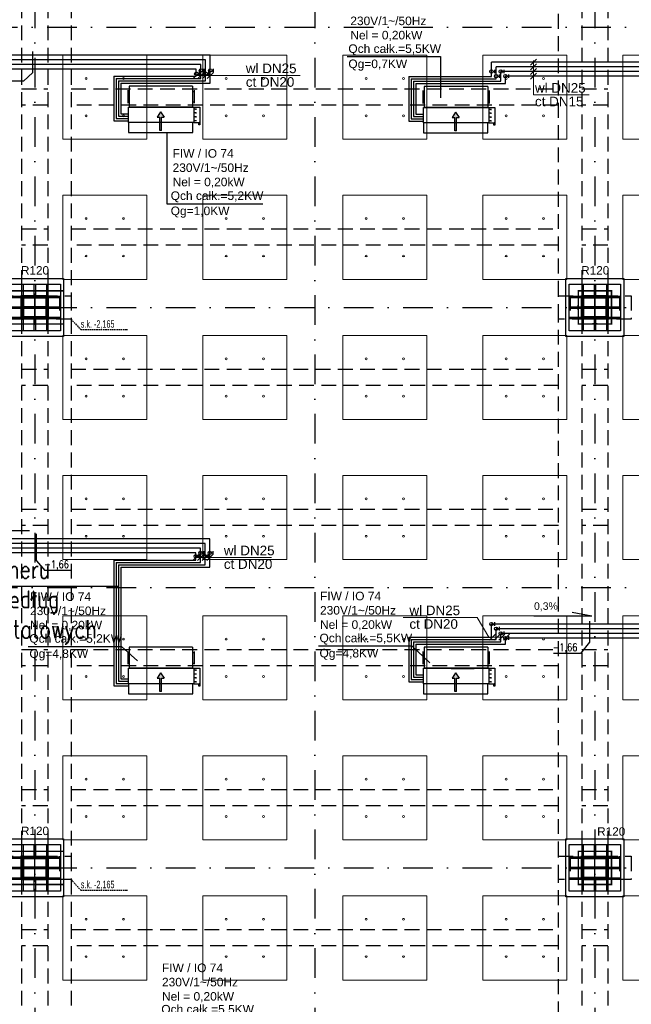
# Model space of a CAD drawing. Header units: centimetres. Extents: x -10702 to 24628, y -4437 to 19798.
# Tile 27 of 92: x 7428 to 8738, y 5908 to 8016. Entities that reach past the tile are written whole.
import ezdxf

# ---------------------------------------------------------------- set-up
doc = ezdxf.new("R2010")
doc.units = ezdxf.units.CM
for name, pattern in [('Balustrady$0$DASHED', [0.75, 0.5, -0.25]), ('Kondygnacja  -0_5$0$HIDDEN', [9.525, 6.35, -3.175]), ('Kondygnacja  -0_5$0$HIDDEN2', [4.7625, 3.175, -1.5875]), ('Osie rzutów$0$DASHDOT2', [12.7, 6.35, -3.175, 0, -3.175])]:
    doc.linetypes.add(name, pattern=pattern)
doc.layers.get('0').update_dxf_attribs({"color": 8})
for name, color, linetype in [('bgde_dodatki powykonawcze', 7, 'Continuous'), ('KJP_KK_OPISY MOCY klimakonwektorów', 7, 'Continuous'), ('Kondygnacja  -0_5$0$ARCH_GK', 8, 'Continuous'), ('Kondygnacja  -0_5$0$ARCH_INFO_ODPORNOŚĆ OGNIOWA', 8, 'Continuous'), ('Kondygnacja  -0_5$0$ARCH_KONSTR_POWYŻEJ RZUTU', 8, 'Kondygnacja  -0_5$0$HIDDEN'), ('Kondygnacja  -0_5$0$ARCH_KONSTR_POWYŻEJ RZUTU_IST', 8, 'Kondygnacja  -0_5$0$HIDDEN2'), ('Kondygnacja  -0_5$0$ARCH_KONSTRUKCJA_NIEWIDOCZNA', 8, 'Continuous'), ('Kondygnacja  -0_5$0$ARCH_OKŁADZINA', 8, 'Continuous'), ('Kondygnacja  -0_5$0$ARCH_SŁUPY', 8, 'Continuous'), ('Osie rzutów$0$ARCH_INFO_OSIE_IST', 8, 'Osie rzutów$0$DASHDOT2'), ('Osie rzutów$0$ARCH_INFO_OSIE_OPISY_IST', 8, 'Continuous')]:
    doc.layers.add(name, color=color, linetype=linetype)
for name, color, linetype, lineweight in [('bgde_opis ct 1', 7, 'Continuous', 20), ('bgde_rzędne wl ct', 7, 'Continuous', 25), ('bgde_urządzenia', 3, 'Continuous', 30), ('KJP_CT_kk_powrót', 30, '04_CT_KOMF_POW', 25), ('KJP_CT_kk_zasil', 30, '04_CT_KOMF_ZAS', 25), ('KJP_WL_kk zasil', 150, '04_WL_KOMF_ZAS', 25), ('KJP_WL_kk_powr', 150, '04_WL_KOMF_POW', 25), ('SU Lampy kwadratowe  -05$0$ARCH_SUFITY_PODWIESZANE', 8, 'Continuous', 9)]:
    doc.layers.add(name, color=color, linetype=linetype, lineweight=lineweight)
doc.styles.add('Arial', font='arial.ttf')
doc.styles.add('Kondygnacja  -0_5$0$Arial', font='arial.ttf')
doc.styles.add('Kondygnacja  -0_5$0$BIKTS', font='bikromsw.shx', dxfattribs={"width": 0.8})
doc.styles.add('ROMANS-50-CM', font='romans.shx', dxfattribs={"width": 0.8, "height": 10})
doc.styles.add('st rom', font='Romans.shx', dxfattribs={"width": 0.8})
doc.linetypes.add('04_CT_KOMF_POW', pattern='A,100,-15,["CTKp",Standard,S=10,R=0,X=-10,Y=-5],-35', length=150)
doc.linetypes.add('04_CT_KOMF_ZAS', pattern='A,100,-15,["CTKz",Standard,S=10,R=0,X=-10,Y=-5],-35', length=150)
doc.linetypes.add('04_WL_KOMF_POW', pattern='A,100,-15,["WLKp",Standard,S=10,R=0,X=-10,Y=-5],-35', length=150)
doc.linetypes.add('04_WL_KOMF_ZAS', pattern='A,100,-15,["WLKz",Standard,S=10,R=0,X=-10,Y=-5],-35', length=150)
pattern_1 = [(45, (-1133.3117, -3177.9858), (-0.6735192, 0.6735192), [])]

# ---------------------------------------------------------------- blocks, each defined once
blk = doc.blocks.new('Osie rzutów')
at = {"layer": 'Osie rzutów$0$ARCH_INFO_OSIE_IST', "ltscale": 10}
for p, q in [((7460, 12510), (7460, 4623.26)), ((8060, 12510), (8060, 4623.26)), ((8660, 12510), (8660, 4623.26)), ((4436.24, 8000), (15156.54, 8000)), ((7460, 7370), (7460, 7430)), ((8660, 7370), (8660, 7430)), ((4436.04, 7400), (15156.54, 7400)), ((7490, 7400), (7430, 7400)), ((8690, 7400), (8630, 7400)), ((4436.04, 6800), (15156.54, 6800)), ((7460, 6170), (7460, 6230)), ((8660, 6170), (8660, 6230)), ((4436.04, 6200), (15156.54, 6200)), ((7490, 6200), (7430, 6200)), ((8690, 6200), (8630, 6200))]:
    blk.add_line(p, q, dxfattribs=at)
blk = doc.blocks.new('SU Lampy kwadratowe  -05$0$moduł sufitu')
at = {"layer": 'SU Lampy kwadratowe  -05$0$ARCH_SUFITY_PODWIESZANE'}
for points in [[(60, -60), (240, -60), (240, -240), (60, -240)], [(360, -60), (540, -60), (540, -240), (360, -240)], [(60, -360), (240, -360), (240, -540), (60, -540)], [(360, -360), (540, -360), (540, -540), (360, -540)]]:
    blk.add_lwpolyline(points, close=True, dxfattribs=at)
for centre in [(110, -110), (190, -110), (410, -110), (490, -110), (110, -190), (190, -190), (410, -190), (490, -190), (110, -410), (190, -410), (410, -410), (490, -410), (110, -490), (190, -490), (410, -490), (490, -490)]:
    blk.add_circle(centre, 2, dxfattribs=at)
blk = doc.blocks.new('SU Lampy kwadratowe  -05')
at = {"layer": 'SU Lampy kwadratowe  -05$0$ARCH_SUFITY_PODWIESZANE'}
for points in [[(7520, 6140), (7700, 6140), (7700, 5960), (7520, 5960)], [(7820, 6140), (8000, 6140), (8000, 5960), (7820, 5960)], [(8120, 6140), (8300, 6140), (8300, 5960), (8120, 5960)], [(8420, 6140), (8600, 6140), (8600, 5960), (8420, 5960)], [(8720, 6140), (8900, 6140), (8900, 5960), (8720, 5960)]]:
    blk.add_lwpolyline(points, close=True, dxfattribs=at)
for centre in [(7570, 6090), (7650, 6090), (7870, 6090), (7950, 6090), (8170, 6090), (8250, 6090), (8470, 6090), (8550, 6090), (7570, 6010), (7650, 6010), (7870, 6010), (7950, 6010), (8170, 6010), (8250, 6010), (8470, 6010), (8550, 6010)]:
    blk.add_circle(centre, 2, dxfattribs=at)
for p in [(7460, 8000), (8060, 8000), (8660, 8000), (7460, 7400), (8060, 7400), (8660, 7400), (7460, 6800), (8060, 6800), (8660, 6800)]:
    blk.add_blockref('SU Lampy kwadratowe  -05$0$moduł sufitu', p, dxfattribs=at)
blk = doc.blocks.new('Kondygnacja  -0_5$0$słup_prostokąt')
at = {"layer": 'Kondygnacja  -0_5$0$ARCH_SŁUPY', "lineweight": 40}
h = blk.add_hatch(dxfattribs=at)
h.set_pattern_fill('ANSI31', color=256, scale=0.3, style=0)
h.set_pattern_definition(pattern_1)
h.paths.add_polyline_path([(36, 34), (39, 34), (39, 84), (36, 84)])
h = blk.add_hatch(dxfattribs=at)
h.set_pattern_fill('ANSI31', color=256, scale=0.3, style=0)
h.set_pattern_definition(pattern_1)
h.paths.add_polyline_path([(89, 80), (89, 83), (39, 83), (39, 80)])
h = blk.add_hatch(dxfattribs=at)
h.set_pattern_fill('ANSI31', color=256, scale=0.3, style=0)
h.set_pattern_definition(pattern_1)
h.paths.add_polyline_path([(89, 34), (92, 34), (92, 84), (89, 84)])
h = blk.add_hatch(dxfattribs=at)
h.set_pattern_fill('ANSI31', color=256, scale=0.3, style=0)
h.set_pattern_definition(pattern_1)
h.paths.add_polyline_path([(89, 57.5), (89, 60.5), (39, 60.5), (39, 57.5)])
h = blk.add_hatch(dxfattribs=at)
h.set_pattern_fill('ANSI31', color=256, scale=0.3, style=0)
h.set_pattern_definition(pattern_1)
h.paths.add_polyline_path([(89, 35), (89, 38), (39, 38), (39, 35)])
at = {"layer": 'Kondygnacja  -0_5$0$ARCH_KONSTRUKCJA_NIEWIDOCZNA'}
blk.add_lwpolyline([(119, 109), (119, 9), (9, 9), (9, 109)], close=True, dxfattribs=at)
for points in [[(36, 109), (36, 84)], [(39, 109), (39, 84)], [(62.5, 109), (62.5, 83)], [(65.5, 109), (65.5, 83)], [(89, 109), (89, 84)], [(92, 109), (92, 84)], [(9, 83), (36, 83)], [(9, 80), (36, 80)], [(92, 83), (119, 83)], [(92, 80), (119, 80)], [(9, 60.5), (36, 60.5)], [(9, 57.5), (36, 57.5)], [(92, 60.5), (119, 60.5)], [(92, 57.5), (119, 57.5)], [(9, 38), (36, 38)], [(9, 35), (36, 35)], [(36, 34), (36, 9)], [(39, 34), (39, 9)], [(62.5, 35), (62.5, 9)], [(65.5, 35), (65.5, 9)], [(89, 34), (89, 9)], [(92, 38), (119, 38)], [(92, 35), (119, 35)], [(92, 34), (92, 9)]]:
    blk.add_lwpolyline(points, dxfattribs=at)
at = {"layer": 'Kondygnacja  -0_5$0$ARCH_OKŁADZINA'}
blk.add_lwpolyline([(2, 121), (126, 121), (126, -3), (2, -3)], close=True, dxfattribs=at)
at = {"layer": 'Kondygnacja  -0_5$0$ARCH_SŁUPY', "lineweight": 40}
for p, q in [((39, 60.5), (89, 60.5)), ((89, 57.5), (39, 57.5))]:
    blk.add_line(p, q, dxfattribs=at)
at = {"layer": 'Kondygnacja  -0_5$0$ARCH_SŁUPY', "lineweight": 30, "const_width": 3}
blk.add_lwpolyline([(2, 94.5), (126, 94.5), (126, 23.5), (2, 23.5)], close=True, dxfattribs=at)
at = {"layer": 'Kondygnacja  -0_5$0$ARCH_SŁUPY', "lineweight": 40}
for points in [[(36, 84), (39, 84), (39, 34), (36, 34)], [(89, 84), (92, 84), (92, 34), (89, 34)]]:
    blk.add_lwpolyline(points, close=True, dxfattribs=at)
for points in [[(89, 83), (39, 83)], [(39, 80), (89, 80)], [(89, 38), (39, 38)], [(39, 35), (89, 35)]]:
    blk.add_lwpolyline(points, dxfattribs=at)
blk = doc.blocks.new('Kondygnacja  -0_5$0$słup_kwadrat')
at = {"layer": 'Kondygnacja  -0_5$0$ARCH_SŁUPY', "lineweight": 40}
h = blk.add_hatch(dxfattribs=at)
h.set_pattern_fill('ANSI31', color=256, scale=0.3, style=0)
h.set_pattern_definition(pattern_1)
h.paths.add_polyline_path([(36, 34), (39, 34), (39, 84), (36, 84)])
h = blk.add_hatch(dxfattribs=at)
h.set_pattern_fill('ANSI31', color=256, scale=0.3, style=0)
h.set_pattern_definition(pattern_1)
h.paths.add_polyline_path([(89, 80), (89, 83), (39, 83), (39, 80)])
h = blk.add_hatch(dxfattribs=at)
h.set_pattern_fill('ANSI31', color=256, scale=0.3, style=0)
h.set_pattern_definition(pattern_1)
h.paths.add_polyline_path([(89, 34), (92, 34), (92, 84), (89, 84)])
h = blk.add_hatch(dxfattribs=at)
h.set_pattern_fill('ANSI31', color=256, scale=0.3, style=0)
h.set_pattern_definition(pattern_1)
h.paths.add_polyline_path([(89, 57.5), (89, 60.5), (39, 60.5), (39, 57.5)])
h = blk.add_hatch(dxfattribs=at)
h.set_pattern_fill('ANSI31', color=256, scale=0.3, style=0)
h.set_pattern_definition(pattern_1)
h.paths.add_polyline_path([(89, 35), (89, 38), (39, 38), (39, 35)])
at = {"layer": 'Kondygnacja  -0_5$0$ARCH_KONSTRUKCJA_NIEWIDOCZNA'}
blk.add_lwpolyline([(119, 109), (119, 9), (9, 9), (9, 109)], close=True, dxfattribs=at)
for points in [[(36, 109), (36, 84)], [(39, 109), (39, 84)], [(62.5, 109), (62.5, 83)], [(65.5, 109), (65.5, 83)], [(89, 109), (89, 84)], [(92, 109), (92, 84)], [(9, 83), (36, 83)], [(9, 80), (36, 80)], [(92, 83), (119, 83)], [(92, 80), (119, 80)], [(9, 60.5), (36, 60.5)], [(9, 57.5), (36, 57.5)], [(92, 60.5), (119, 60.5)], [(92, 57.5), (119, 57.5)], [(9, 38), (36, 38)], [(9, 35), (36, 35)], [(36, 34), (36, 9)], [(39, 34), (39, 9)], [(62.5, 35), (62.5, 9)], [(65.5, 35), (65.5, 9)], [(89, 34), (89, 9)], [(92, 38), (119, 38)], [(92, 35), (119, 35)], [(92, 34), (92, 9)]]:
    blk.add_lwpolyline(points, dxfattribs=at)
at = {"layer": 'Kondygnacja  -0_5$0$ARCH_OKŁADZINA'}
blk.add_lwpolyline([(2, 121), (126, 121), (126, -3), (2, -3)], close=True, dxfattribs=at)
at = {"layer": 'Kondygnacja  -0_5$0$ARCH_SŁUPY', "lineweight": 40}
for p, q in [((39, 60.5), (89, 60.5)), ((89, 57.5), (39, 57.5))]:
    blk.add_line(p, q, dxfattribs=at)
at = {"layer": 'Kondygnacja  -0_5$0$ARCH_SŁUPY', "lineweight": 50, "const_width": 3}
blk.add_lwpolyline([(28.5, 94.5), (99.5, 94.5), (99.5, 23.5), (28.5, 23.5)], close=True, dxfattribs=at)
at = {"layer": 'Kondygnacja  -0_5$0$ARCH_SŁUPY', "lineweight": 40}
for points in [[(36, 84), (39, 84), (39, 34), (36, 34)], [(89, 84), (92, 84), (92, 34), (89, 34)]]:
    blk.add_lwpolyline(points, close=True, dxfattribs=at)
for points in [[(89, 83), (39, 83)], [(39, 80), (89, 80)], [(89, 38), (39, 38)], [(39, 35), (89, 35)]]:
    blk.add_lwpolyline(points, dxfattribs=at)
blk = doc.blocks.new('Kondygnacja  -0_5$0$konstrukcja istniejąca -0.5')
at = {"layer": 'Kondygnacja  -0_5$0$ARCH_KONSTR_POWYŻEJ RZUTU_IST', "ltscale": 10}
for p, q in [((7432, 8575), (7432, 7425)), ((8632, 8575), (8632, 7425)), ((7432, 7375), (7432, 6225)), ((8632, 7375), (8632, 6225)), ((7432, 6175), (7432, 5025)), ((8632, 6175), (8632, 5025))]:
    blk.add_line(p, q, dxfattribs=at)
for points in [[(7488, 8575), (7488, 7425)], [(7538, 8575), (7538, 7425)], [(8582, 7425), (8582, 8575)], [(8688, 8575), (8688, 7425)], [(7538, 7375), (7382, 7375), (7382, 7425), (7538, 7425), (7538, 7375)], [(8738, 7375), (8582, 7375), (8582, 7425), (8738, 7425), (8738, 7375)], [(7488, 7375), (7488, 6225)], [(7538, 7375), (7538, 6225)], [(8582, 6225), (8582, 7375)], [(8688, 7375), (8688, 6225)], [(7432, 7267.9), (7488, 7267.9)], [(7538, 7267.9), (8582, 7267.9)], [(8632, 7267.9), (8688, 7267.9)], [(7488, 7232.9), (7432, 7232.9)], [(8582, 7232.9), (7538, 7232.9)], [(8688, 7232.9), (8632, 7232.9)], [(7432, 6967.9), (7488, 6967.9)], [(7538, 6967.9), (8582, 6967.9)], [(8632, 6967.9), (8688, 6967.9)], [(7488, 6932.9), (7432, 6932.9)], [(8582, 6932.9), (7538, 6932.9)], [(8688, 6932.9), (8632, 6932.9)], [(7432, 6667.9), (7488, 6667.9)], [(7538, 6667.9), (8582, 6667.9)], [(8632, 6667.9), (8688, 6667.9)], [(7488, 6632.9), (7432, 6632.9)], [(8582, 6632.9), (7538, 6632.9)], [(8688, 6632.9), (8632, 6632.9)], [(7432, 6367.9), (7488, 6367.9)], [(7538, 6367.9), (8582, 6367.9)], [(8632, 6367.9), (8688, 6367.9)], [(7488, 6332.9), (7432, 6332.9)], [(8582, 6332.9), (7538, 6332.9)], [(8688, 6332.9), (8632, 6332.9)], [(7538, 6175), (7382, 6175), (7382, 6225), (7538, 6225), (7538, 6175)], [(8738, 6175), (8582, 6175), (8582, 6225), (8738, 6225), (8738, 6175)], [(7488, 6175), (7488, 5025)], [(7538, 6175), (7538, 5025)], [(8582, 5025), (8582, 6175)], [(8688, 6175), (8688, 5025)], [(7432, 6067.9), (7488, 6067.9)], [(7538, 6067.9), (8582, 6067.9)], [(8632, 6067.9), (8688, 6067.9)], [(7488, 6032.9), (7432, 6032.9)], [(8582, 6032.9), (7538, 6032.9)], [(8688, 6032.9), (8632, 6032.9)]]:
    blk.add_lwpolyline(points, dxfattribs=at)
at = {"layer": 'Kondygnacja  -0_5$0$ARCH_KONSTR_POWYŻEJ RZUTU_IST', "ltscale": 10, "elevation": 0}
for points in [[(7432, 7867.9), (7488, 7867.9)], [(7538, 7867.9), (8582, 7867.9)], [(8632, 7867.9), (8688, 7867.9)], [(7488, 7832.9), (7432, 7832.9)], [(8582, 7832.9), (7538, 7832.9)], [(8688, 7832.9), (8632, 7832.9)], [(7432, 7567.9), (7488, 7567.9)], [(7538, 7567.9), (8582, 7567.9)], [(8632, 7567.9), (8688, 7567.9)], [(7488, 7532.9), (7432, 7532.9)], [(8582, 7532.9), (7538, 7532.9)], [(8688, 7532.9), (8632, 7532.9)], [(7513, 7425), (7513, 7375)], [(8607, 7425), (8607, 7375)], [(8713, 7425), (8713, 7375)], [(7513, 6225), (7513, 6175)], [(8607, 6225), (8607, 6175)], [(8713, 6225), (8713, 6175)]]:
    blk.add_lwpolyline(points, dxfattribs=at)
at = {"layer": 'Kondygnacja  -0_5$0$ARCH_KONSTR_POWYŻEJ RZUTU_IST'}
for points in [[(7538, 7375), (7558.7, 7352.5), (7659.8, 7352.5)], [(7538, 6175), (7558.7, 6152.5), (7659.8, 6152.5)]]:
    blk.add_lwpolyline(points, dxfattribs=at)
at = {"layer": 'Kondygnacja  -0_5$0$ARCH_KONSTR_POWYŻEJ RZUTU_IST', "style": 'Kondygnacja  -0_5$0$BIKTS', "width": 0.7}
for p in [(7558.7, 7356.5), (7558.7, 6156.5)]:
    blk.add_text('s.k. -2,165', height=16, dxfattribs=at).set_placement(p)

msp = doc.modelspace()

# ---------------------------------------------------------------- hatches: boundary and pattern name
at = {"layer": 'bgde_urządzenia'}
h = msp.add_hatch(color=256, dxfattribs=at)
h.paths.add_polyline_path([(7731.288, 7795.581), (7728.288, 7795.581), (7728.288, 7807.246), (7722.098, 7807.246), (7729.788, 7818.674), (7737.478, 7807.246), (7731.288, 7807.246)])
h.paths.add_polyline_path([(7731.288, 7778.913), (7728.288, 7778.913), (7728.288, 7795.581), (7731.288, 7795.581)])
h = msp.add_hatch(color=256, dxfattribs=at)
h.paths.add_polyline_path([(8363.219, 7794.916), (8360.219, 7794.916), (8360.219, 7806.582), (8354.029, 7806.582), (8361.719, 7818.009), (8369.409, 7806.582), (8363.219, 7806.582)])
h.paths.add_polyline_path([(8363.219, 7778.248), (8360.219, 7778.248), (8360.219, 7794.916), (8363.219, 7794.916)])
h = msp.add_hatch(color=256, dxfattribs=at)
h.paths.add_polyline_path([(7731.288, 6594.398), (7728.288, 6594.398), (7728.288, 6606.064), (7722.098, 6606.064), (7729.788, 6617.491), (7737.478, 6606.064), (7731.288, 6606.064)])
h.paths.add_polyline_path([(7731.288, 6577.73), (7728.288, 6577.73), (7728.288, 6594.398), (7731.288, 6594.398)])
h = msp.add_hatch(color=256, dxfattribs=at)
h.paths.add_polyline_path([(8363.219, 6594.398), (8360.219, 6594.398), (8360.219, 6606.064), (8354.029, 6606.064), (8361.719, 6617.491), (8369.409, 6606.064), (8363.219, 6606.064)])
h.paths.add_polyline_path([(8363.219, 6577.73), (8360.219, 6577.73), (8360.219, 6594.398), (8363.219, 6594.398)])

# ---------------------------------------------------------------- linework, layer by layer
msp.add_lwpolyline([(7006.979, 6690.932), (7069.176, 6802.897), (7639.788, 6802.897)])
at = {"layer": 'bgde_dodatki powykonawcze'}
for p, q in [((7819.826, 7907.322), (7823.257, 7907.322)), ((7823.257, 7903.663), (7823.257, 7910.981)), ((7839.826, 7907.345), (7843.257, 7907.345)), ((7843.257, 7903.686), (7843.257, 7911.004)), ((8441.992, 7904.977), (8445.424, 7904.977)), ((8445.424, 7901.318), (8445.424, 7908.636)), ((8461.992, 7905), (8465.424, 7905)), ((8465.424, 7901.341), (8465.424, 7908.659)), ((7809.833, 7900.332), (7813.265, 7900.332)), ((7813.265, 7896.673), (7813.265, 7903.991)), ((7829.833, 7900.354), (7833.265, 7900.354)), ((7833.265, 7896.695), (7833.265, 7904.013)), ((8451.992, 7894.977), (8455.424, 7894.977)), ((8455.424, 7891.318), (8455.424, 7898.636)), ((8471.992, 7895), (8475.424, 7895)), ((8475.424, 7891.341), (8475.424, 7898.659)), ((7818.536, 6874.263), (7821.968, 6874.263)), ((7821.968, 6870.604), (7821.968, 6877.922)), ((7838.536, 6874.286), (7841.968, 6874.286)), ((7841.968, 6870.627), (7841.968, 6877.945)), ((7808.544, 6867.273), (7811.976, 6867.273)), ((7811.976, 6863.614), (7811.976, 6870.932)), ((7828.544, 6867.296), (7831.976, 6867.296)), ((7831.976, 6863.637), (7831.976, 6870.955)), ((8445.432, 6718.477), (8445.432, 6725.795)), ((8442, 6722.136), (8445.432, 6722.136)), ((8451.992, 6712.136), (8455.424, 6712.136)), ((8455.424, 6708.477), (8455.424, 6715.795)), ((8465.424, 6698.477), (8465.424, 6705.795)), ((8461.992, 6702.136), (8465.424, 6702.136)), ((8471.992, 6692.136), (8475.424, 6692.136)), ((8475.424, 6688.477), (8475.424, 6695.795))]:
    msp.add_line(p, q, dxfattribs=at)
for centre in [(7816.226, 7907.322), (7836.226, 7907.345), (8438.392, 7904.977), (8458.392, 7905), (7806.233, 7900.332), (7826.233, 7900.354), (8448.392, 7894.977), (8468.392, 7895), (7814.936, 6874.263), (7834.936, 6874.286), (7804.944, 6867.273), (7824.944, 6867.296), (8438.4, 6722.136), (8448.392, 6712.136), (8458.392, 6702.136), (8468.392, 6692.136)]:
    msp.add_circle(centre, 3.6, dxfattribs=at)
at = {"layer": 'bgde_opis ct 1'}
for p, q in [((8534.615, 7931.444), (8521.727, 7918.556)), ((8528.171, 7928.202), (8528.171, 7854.858)), ((8534.615, 7921.444), (8521.727, 7908.556)), ((8534.615, 7911.444), (8521.727, 7898.556)), ((7812.669, 7903.067), (7799.782, 7890.179)), ((7806.226, 7896.623), (8028.504, 7896.623)), ((7822.669, 7903.067), (7809.782, 7890.179)), ((7832.669, 7903.067), (7819.782, 7890.179)), ((7842.669, 7903.067), (7829.782, 7890.179)), ((8534.615, 7901.444), (8521.727, 7888.556)), ((8528.171, 7854.858), (8647.808, 7854.858)), ((7811.403, 6870.912), (7798.515, 6858.024)), ((7804.936, 6864.446), (7967.044, 6864.446)), ((7821.403, 6870.912), (7808.515, 6858.024)), ((7831.403, 6870.912), (7818.515, 6858.024)), ((7841.38, 6870.912), (7828.492, 6858.024)), ((8249.551, 6736.203), (8407.696, 6736.203)), ((8432.438, 6694.127), (8407.696, 6736.203)), ((8470.383, 6694.127), (8432.438, 6694.127)), ((8446.85, 6700.571), (8433.962, 6687.683)), ((8456.85, 6700.571), (8443.962, 6687.683)), ((8466.85, 6700.571), (8453.962, 6687.683)), ((8476.827, 6700.571), (8463.939, 6687.683))]:
    msp.add_line(p, q, dxfattribs=at)
at = {"layer": 'bgde_rzędne wl ct'}
for p, q in [((7456.307, 7902.629), (7456.307, 7947.866)), ((7435.78, 7884.501), (7377.911, 7884.501)), ((7435.78, 7884.501), (7456.307, 7902.629)), ((7325.118, 6922.41), (7449.108, 6922.41)), ((7463.758, 6857.626), (7463.758, 6915.402)), ((7463.98, 6857.626), (7481.771, 6836.688)), ((7539.641, 6836.688), (7481.771, 6836.688)), ((8653.318, 6738.75), (8611.331, 6746.655)), ((8653.318, 6738.75), (8529.328, 6738.75)), ((8648.667, 6728.111), (8648.667, 6683.588)), ((8648.667, 6683.588), (8628.953, 6659.028)), ((8628.953, 6659.028), (8571.084, 6659.028))]:
    msp.add_line(p, q, dxfattribs=at)
at = {"layer": 'bgde_urządzenia'}
for p, q in [((7659.388, 7864.831), (7659.388, 7837.331)), ((7662.388, 7873.581), (7662.388, 7828.581)), ((7798.388, 7873.581), (7662.388, 7873.581)), ((7798.388, 7873.581), (7798.388, 7828.581)), ((7801.388, 7864.831), (7801.388, 7837.331)), ((8291.319, 7864.166), (8291.319, 7836.666)), ((8294.319, 7872.916), (8294.319, 7827.916)), ((8430.319, 7872.916), (8294.319, 7872.916)), ((8430.319, 7872.916), (8430.319, 7827.916)), ((8433.319, 7864.166), (8433.319, 7836.666)), ((7662.388, 7862.331), (7659.388, 7862.331)), ((7798.388, 7862.331), (7801.388, 7862.331)), ((8294.319, 7861.666), (8291.319, 7861.666)), ((8430.319, 7861.666), (8433.319, 7861.666)), ((7662.388, 7839.831), (7659.388, 7839.831)), ((7660.888, 7795.581), (7660.888, 7828.581)), ((7660.888, 7828.581), (7800.888, 7828.581)), ((7798.388, 7828.581), (7662.388, 7828.581)), ((7798.388, 7839.831), (7801.388, 7839.831)), ((7800.888, 7828.581), (7800.888, 7795.581)), ((7800.888, 7828.581), (7813.888, 7828.581)), ((7806.088, 7824.456), (7800.888, 7824.456)), ((7806.088, 7823.206), (7806.088, 7825.706)), ((7813.888, 7828.581), (7813.888, 7795.581)), ((8294.319, 7839.166), (8291.319, 7839.166)), ((8292.819, 7794.916), (8292.819, 7827.916)), ((8292.819, 7827.916), (8432.819, 7827.916)), ((8430.319, 7827.916), (8294.319, 7827.916)), ((8430.319, 7839.166), (8433.319, 7839.166)), ((8432.819, 7827.916), (8432.819, 7794.916)), ((8432.819, 7827.916), (8445.819, 7827.916)), ((8438.019, 7823.791), (8432.819, 7823.791)), ((8438.019, 7822.541), (8438.019, 7825.041)), ((8445.819, 7827.916), (8445.819, 7794.916)), ((7729.788, 7818.674), (7722.098, 7807.246)), ((7722.098, 7807.246), (7728.288, 7807.246)), ((7728.288, 7778.913), (7728.288, 7807.246)), ((7729.788, 7818.674), (7737.478, 7807.246)), ((7731.288, 7778.913), (7731.288, 7807.246)), ((7731.288, 7807.246), (7737.478, 7807.246)), ((7806.088, 7816.206), (7800.888, 7816.206)), ((7806.088, 7807.956), (7800.888, 7807.956)), ((7806.088, 7799.706), (7800.888, 7799.706)), ((7806.088, 7814.956), (7806.088, 7817.456)), ((7806.088, 7806.706), (7806.088, 7809.206)), ((7806.088, 7798.456), (7806.088, 7800.956)), ((8361.719, 7818.009), (8354.029, 7806.582)), ((8354.029, 7806.582), (8360.219, 7806.582)), ((8360.219, 7778.248), (8360.219, 7806.582)), ((8361.719, 7818.009), (8369.409, 7806.582)), ((8363.219, 7778.248), (8363.219, 7806.582)), ((8363.219, 7806.582), (8369.409, 7806.582)), ((8438.019, 7815.541), (8432.819, 7815.541)), ((8438.019, 7807.291), (8432.819, 7807.291)), ((8438.019, 7814.291), (8438.019, 7816.791)), ((8438.019, 7806.041), (8438.019, 7808.541)), ((8438.019, 7797.791), (8438.019, 7800.291)), ((7798.688, 7795.581), (7660.888, 7795.581)), ((7660.888, 7795.581), (7660.888, 7774.081)), ((7731.288, 7778.913), (7728.288, 7778.913)), ((7798.688, 7774.081), (7798.688, 7795.581)), ((7800.888, 7795.581), (7798.688, 7795.581)), ((7800.888, 7795.581), (7813.888, 7795.581)), ((7811.388, 7790.581), (7811.388, 7795.581)), ((7813.388, 7790.581), (7811.388, 7790.581)), ((7813.888, 7795.581), (7812.388, 7795.581)), ((7813.388, 7795.581), (7813.388, 7790.581)), ((8430.619, 7794.916), (8292.819, 7794.916)), ((8292.819, 7794.916), (8292.819, 7773.416)), ((8363.219, 7778.248), (8360.219, 7778.248)), ((8430.619, 7773.416), (8430.619, 7794.916)), ((8432.819, 7794.916), (8430.619, 7794.916)), ((8438.019, 7799.041), (8432.819, 7799.041)), ((8432.819, 7794.916), (8445.819, 7794.916)), ((8443.319, 7789.916), (8443.319, 7794.916)), ((8445.319, 7789.916), (8443.319, 7789.916)), ((8445.819, 7794.916), (8444.319, 7794.916)), ((8445.319, 7794.916), (8445.319, 7789.916)), ((7660.888, 7774.081), (7798.688, 7774.081)), ((8292.819, 7773.416), (8430.619, 7773.416)), ((7659.388, 6663.648), (7659.388, 6636.148)), ((7662.388, 6661.148), (7659.388, 6661.148)), ((7662.388, 6672.398), (7662.388, 6627.398)), ((7798.388, 6672.398), (7662.388, 6672.398)), ((7798.388, 6672.398), (7798.388, 6627.398)), ((7798.388, 6661.148), (7801.388, 6661.148)), ((7801.388, 6663.648), (7801.388, 6636.148)), ((8291.319, 6663.648), (8291.319, 6636.148)), ((8294.319, 6661.148), (8291.319, 6661.148)), ((8294.319, 6672.398), (8294.319, 6627.398)), ((8430.319, 6672.398), (8294.319, 6672.398)), ((8430.319, 6672.398), (8430.319, 6627.398)), ((8430.319, 6661.148), (8433.319, 6661.148)), ((8433.319, 6663.648), (8433.319, 6636.148)), ((7662.388, 6638.648), (7659.388, 6638.648)), ((7660.888, 6594.398), (7660.888, 6627.398)), ((7660.888, 6627.398), (7800.888, 6627.398)), ((7798.388, 6627.398), (7662.388, 6627.398)), ((7798.388, 6638.648), (7801.388, 6638.648)), ((7800.888, 6627.398), (7800.888, 6594.398)), ((7800.888, 6627.398), (7813.888, 6627.398)), ((7806.088, 6623.273), (7800.888, 6623.273)), ((7806.088, 6622.023), (7806.088, 6624.523)), ((7813.888, 6627.398), (7813.888, 6594.398)), ((8294.319, 6638.648), (8291.319, 6638.648)), ((8292.819, 6594.398), (8292.819, 6627.398)), ((8292.819, 6627.398), (8432.819, 6627.398)), ((8430.319, 6627.398), (8294.319, 6627.398)), ((8430.319, 6638.648), (8433.319, 6638.648)), ((8432.819, 6627.398), (8432.819, 6594.398)), ((8432.819, 6627.398), (8445.819, 6627.398)), ((8438.019, 6623.273), (8432.819, 6623.273)), ((8438.019, 6622.023), (8438.019, 6624.523)), ((8445.819, 6627.398), (8445.819, 6594.398)), ((7729.788, 6617.491), (7722.098, 6606.064)), ((7722.098, 6606.064), (7728.288, 6606.064)), ((7728.288, 6577.73), (7728.288, 6606.064)), ((7729.788, 6617.491), (7737.478, 6606.064)), ((7731.288, 6577.73), (7731.288, 6606.064)), ((7731.288, 6606.064), (7737.478, 6606.064)), ((7806.088, 6615.023), (7800.888, 6615.023)), ((7806.088, 6606.773), (7800.888, 6606.773)), ((7806.088, 6598.523), (7800.888, 6598.523)), ((7806.088, 6613.773), (7806.088, 6616.273)), ((7806.088, 6605.523), (7806.088, 6608.023)), ((7806.088, 6597.273), (7806.088, 6599.773)), ((8361.719, 6617.491), (8354.029, 6606.064)), ((8354.029, 6606.064), (8360.219, 6606.064)), ((8360.219, 6577.73), (8360.219, 6606.064)), ((8361.719, 6617.491), (8369.409, 6606.064)), ((8363.219, 6577.73), (8363.219, 6606.064)), ((8363.219, 6606.064), (8369.409, 6606.064)), ((8438.019, 6615.023), (8432.819, 6615.023)), ((8438.019, 6606.773), (8432.819, 6606.773)), ((8438.019, 6598.523), (8432.819, 6598.523)), ((8438.019, 6613.773), (8438.019, 6616.273)), ((8438.019, 6605.523), (8438.019, 6608.023)), ((8438.019, 6597.273), (8438.019, 6599.773)), ((7798.688, 6594.398), (7660.888, 6594.398)), ((7660.888, 6594.398), (7660.888, 6572.898)), ((7731.288, 6577.73), (7728.288, 6577.73)), ((7798.688, 6572.898), (7798.688, 6594.398)), ((7800.888, 6594.398), (7798.688, 6594.398)), ((7800.888, 6594.398), (7813.888, 6594.398)), ((7811.388, 6589.398), (7811.388, 6594.398)), ((7813.388, 6589.398), (7811.388, 6589.398)), ((7813.888, 6594.398), (7812.388, 6594.398)), ((7813.388, 6594.398), (7813.388, 6589.398)), ((8430.619, 6594.398), (8292.819, 6594.398)), ((8292.819, 6594.398), (8292.819, 6572.898)), ((8363.219, 6577.73), (8360.219, 6577.73)), ((8430.619, 6572.898), (8430.619, 6594.398)), ((8432.819, 6594.398), (8430.619, 6594.398)), ((8432.819, 6594.398), (8445.819, 6594.398)), ((8443.319, 6589.398), (8443.319, 6594.398)), ((8445.319, 6589.398), (8443.319, 6589.398)), ((8445.819, 6594.398), (8444.319, 6594.398)), ((8445.319, 6594.398), (8445.319, 6589.398)), ((7660.888, 6572.898), (7798.688, 6572.898)), ((8292.819, 6572.898), (8430.619, 6572.898))]:
    msp.add_line(p, q, dxfattribs=at)
at = {"layer": 'KJP_CT_kk_powrót'}
for p, q in [((7826.226, 7929.962), (6834.553, 7929.962)), ((7826.226, 7885.261), (7826.226, 7929.962)), ((9810.988, 7915), (8448.392, 7915)), ((8448.392, 7889.596), (8448.392, 7915)), ((7639.595, 7885.261), (7826.226, 7885.261)), ((7639.595, 7885.261), (7639.595, 7809.349)), ((8266.526, 7889.596), (8448.392, 7889.596)), ((8266.526, 7889.596), (8266.526, 7803.684)), ((7639.595, 7809.349), (7660.888, 7809.349)), ((8266.526, 7803.684), (8292.819, 7803.684)), ((7814.936, 6884.511), (6717.399, 6884.511)), ((7814.936, 6854.061), (7814.936, 6884.511)), ((7634.595, 6854.061), (7814.936, 6854.061)), ((7634.595, 6854.061), (7634.595, 6594.651)), ((9926.783, 6712.136), (8448.392, 6712.136)), ((8448.392, 6689.078), (8448.392, 6712.136)), ((8266.526, 6689.078), (8448.392, 6689.078)), ((8266.526, 6689.078), (8266.526, 6603.166)), ((8266.526, 6603.166), (8292.819, 6603.166)), ((7634.595, 6594.651), (7660.888, 6594.651))]:
    msp.add_line(p, q, dxfattribs=at)
at = {"layer": 'KJP_CT_kk_zasil'}
for p, q in [((7836.226, 7939.962), (6834.553, 7939.962)), ((7836.226, 7880.261), (7836.226, 7939.962)), ((9820.988, 7925), (8438.392, 7925)), ((8438.392, 7894.596), (8438.392, 7925)), ((8261.526, 7894.596), (8438.392, 7894.596)), ((8261.526, 7894.596), (8261.526, 7798.684)), ((7644.595, 7880.261), (7836.226, 7880.261)), ((7644.595, 7880.261), (7644.595, 7814.349)), ((7644.595, 7814.349), (7660.888, 7814.349)), ((8261.526, 7798.684), (8292.819, 7798.684)), ((7804.936, 6874.511), (6717.399, 6874.511)), ((7804.936, 6859.061), (7804.936, 6874.511)), ((7629.595, 6859.061), (7804.936, 6859.061)), ((7629.595, 6859.061), (7629.595, 6589.651)), ((9926.783, 6722.136), (8438.392, 6722.136)), ((8438.392, 6694.078), (8438.392, 6722.136)), ((8261.526, 6694.078), (8438.392, 6694.078)), ((8261.526, 6694.078), (8261.526, 6598.166)), ((8352.363, 6626.919), (8401.034, 6626.919)), ((8261.526, 6598.166), (8292.819, 6598.166)), ((7629.595, 6589.651), (7660.888, 6589.651))]:
    msp.add_line(p, q, dxfattribs=at)
at = {"layer": 'KJP_KK_OPISY MOCY klimakonwektorów'}
for p, q in [((8129.531, 7936.795), (8329.418, 7936.795)), ((8329.418, 7936.795), (8329.418, 7848.391)), ((7742.727, 7772.233), (7742.727, 7622.012)), ((7742.727, 7622.012), (7948.821, 7622.012)), ((7446.225, 6674.08), (7646.112, 6674.08)), ((7646.112, 6674.08), (7680.217, 6643.42)), ((8067.71, 6675.11), (8267.597, 6675.11)), ((8306.147, 6638.947), (8267.597, 6675.11))]:
    msp.add_line(p, q, dxfattribs=at)
at = {"layer": 'KJP_WL_kk zasil'}
for p, q in [((7816.226, 7919.962), (6834.553, 7919.962)), ((7816.226, 7890.261), (7816.226, 7919.962)), ((9800.988, 7905), (8458.392, 7905)), ((8458.392, 7884.596), (8458.392, 7905)), ((7634.595, 7890.261), (7816.226, 7890.261)), ((7634.595, 7890.261), (7634.595, 7804.349)), ((8271.526, 7884.596), (8458.392, 7884.596)), ((8271.526, 7884.596), (8271.526, 7808.684)), ((7634.595, 7804.349), (7660.888, 7804.349)), ((8271.526, 7808.684), (8292.819, 7808.684)), ((7824.936, 6894.511), (6717.399, 6894.511)), ((7824.936, 6849.061), (7824.936, 6894.511)), ((7639.595, 6849.061), (7824.936, 6849.061)), ((7639.595, 6849.061), (7639.595, 6599.651)), ((8271.526, 6684.078), (8458.392, 6684.078)), ((8271.526, 6684.078), (8271.526, 6608.166)), ((9926.783, 6702.136), (8458.392, 6702.136)), ((8458.392, 6684.078), (8458.392, 6702.136)), ((7639.595, 6599.651), (7660.888, 6599.651)), ((8271.526, 6608.166), (8292.819, 6608.166))]:
    msp.add_line(p, q, dxfattribs=at)
at = {"layer": 'KJP_WL_kk_powr'}
for p, q in [((7806.226, 7909.962), (6834.553, 7909.962)), ((7806.226, 7895.261), (7806.226, 7909.962)), ((7629.595, 7895.261), (7806.226, 7895.261)), ((7629.595, 7895.261), (7629.595, 7799.349)), ((9790.988, 7895), (8468.392, 7895)), ((8468.392, 7879.596), (8468.392, 7895)), ((8276.526, 7879.596), (8468.392, 7879.596)), ((8276.526, 7879.596), (8276.526, 7813.684)), ((7629.595, 7799.349), (7660.888, 7799.349)), ((8276.526, 7813.684), (8292.819, 7813.684)), ((7834.936, 6904.511), (6717.399, 6904.511)), ((7834.936, 6844.061), (7834.936, 6904.511)), ((7644.595, 6844.061), (7834.936, 6844.061)), ((7644.595, 6844.061), (7644.595, 6604.651)), ((9926.783, 6692.136), (8468.392, 6692.136)), ((8468.392, 6679.078), (8468.392, 6692.136)), ((8276.526, 6679.078), (8468.392, 6679.078)), ((8276.526, 6679.078), (8276.526, 6613.166)), ((7644.595, 6604.651), (7660.888, 6604.651)), ((8276.526, 6613.166), (8292.819, 6613.166))]:
    msp.add_line(p, q, dxfattribs=at)
at = {"layer": 'Kondygnacja  -0_5$0$ARCH_GK', "linetype": 'Continuous', "lineweight": -3}
for p, q in [((7522, 7405), (7522, 7395)), ((8624.5, 7395), (8624.5, 7405)), ((8695.5, 7405), (8695.5, 7395)), ((8665, 7364.5), (8655, 7364.5)), ((8655, 6235.5), (8665, 6235.5)), ((7522, 6205), (7522, 6195)), ((8665, 6164.5), (8655, 6164.5))]:
    msp.add_line(p, q, dxfattribs=at)

# ---------------------------------------------------------------- block references
at = {"layer": 'Kondygnacja  -0_5$0$ARCH_KONSTR_POWYŻEJ RZUTU'}
msp.add_blockref('Kondygnacja  -0_5$0$konstrukcja istniejąca -0.5', (0, 0), dxfattribs=at)
at = {"layer": 'Kondygnacja  -0_5$0$ARCH_SŁUPY'}
for name, p in [('Kondygnacja  -0_5$0$słup_prostokąt', (7396, 7341)), ('Kondygnacja  -0_5$0$słup_prostokąt', (7396, 7341)), ('Kondygnacja  -0_5$0$słup_kwadrat', (8596, 7341)), ('Kondygnacja  -0_5$0$słup_prostokąt', (7396, 6141)), ('Kondygnacja  -0_5$0$słup_prostokąt', (7396, 6141)), ('Kondygnacja  -0_5$0$słup_kwadrat', (8596, 6141))]:
    msp.add_blockref(name, p, dxfattribs=at)
at = {"layer": 'Osie rzutów$0$ARCH_INFO_OSIE_OPISY_IST'}
msp.add_blockref('Osie rzutów', (0, 0), dxfattribs=at)
at = {"layer": 'SU Lampy kwadratowe  -05$0$ARCH_SUFITY_PODWIESZANE'}
msp.add_blockref('SU Lampy kwadratowe  -05', (0, 0), dxfattribs=at)

# ---------------------------------------------------------------- texts
at = {"linetype": 'Balustrady$0$DASHED', "lineweight": 20, "ltscale": 50, "insert": (7089.46, 6858.09, -8160), "char_height": 38.4, "width": 610.54021, "attachment_point": 1, "style": 'ROMANS-50-CM'}
msp.add_mtext('Konstrukcja baneru reklamowego według rysunków warsztatowych', dxfattribs=at)
at = {"layer": 'bgde_opis ct 1', "color": 2, "style": 'Arial'}
for s, p in [('wl DN25', (7912.281, 7901.444, 1753.188)), ('ct DN20', (7912.281, 7872.332, 1753.188)), ('wl DN25', (8531.586, 7859.679, 152.167)), ('ct DN15', (8531.586, 7830.567, 152.167)), ('wl DN25', (7865.239, 6869.289, 1632.338)), ('ct DN20', (7865.239, 6840.177, 1632.338)), ('wl DN25', (8262.679, 6741.024, 1632.338)), ('ct DN20', (8262.679, 6711.912, 1632.338))]:
    msp.add_text(s, height=20.583, rotation=360, dxfattribs=at).set_placement(p)
at = {"layer": 'bgde_rzędne wl ct', "char_height": 16, "attachment_point": 1}
for s, insert, width, style in [('-1,66', (7480.504, 6857.942, 455.224), 70.70316, 'st rom'), ('0,3%', (8529.605, 6768.561, 6665.1), 531.5734, 'Arial'), ('-1,66', (8569.816, 6680.281, 364.378), 70.70316, 'st rom')]:
    msp.add_mtext(s, dxfattribs=dict(at, insert=insert, width=width, style=style))
at = {"layer": 'KJP_KK_OPISY MOCY klimakonwektorów', "char_height": 18.326, "width": 421.7149, "attachment_point": 1, "style": 'Arial'}
for s, insert in [('FIW / IO 74\\P230V/1~/50Hz\\PNel = 0,20kW', (8136.055, 8053.114, 2308.732)), ('Qch całk.=5,5KW', (8131.919, 7963.077, 1120.623)), ('Qg=0,7KW', (8131.919, 7930.598, 1120.623)), ('FIW / IO 74\\P230V/1~/50Hz\\PNel = 0,20kW', (7755.415, 7738.78, 1120.623)), ('Qch całk.=5,2KW', (7751.321, 7648.294, 1120.623)), ('Qg=1,0KW', (7751.321, 7615.815, 1120.623)), ('FIW / IO 74\\P230V/1~/50Hz\\PNel = 0,20kW', (7449.973, 6790.101, 1064.827)), ('FIW / IO 74\\P230V/1~/50Hz\\PNel = 0,20kW', (8071.179, 6791.227, 2308.732)), ('Qch całk.=5,2KW', (7448.613, 6700.362, 1064.827)), ('Qch całk.=5,5KW', (8070.098, 6701.392, 2308.732)), ('Qg=4,8KW', (7448.613, 6667.883, 1064.827)), ('Qg=4,8KW', (8070.098, 6668.913, 2308.732)), ('FIW / IO 74\\P230V/1~/50Hz\\PNel = 0,20kW', (7732.642, 5995.264, 2308.732)), ('Qch całk.=5,5KW', (7731.252, 5906.667, 2308.732))]:
    msp.add_mtext(s, dxfattribs=dict(at, insert=insert))
at = {"layer": 'Kondygnacja  -0_5$0$ARCH_INFO_ODPORNOŚĆ OGNIOWA', "char_height": 18, "width": 53.33252, "attachment_point": 5, "style": 'Kondygnacja  -0_5$0$Arial'}
for insert in [(7460.71, 7494.184), (7460.71, 7494.184), (8660.71, 7494.184), (7460.71, 6294.184), (7460.71, 6294.184), (8694.974, 6292.843)]:
    msp.add_mtext('\\PR120', dxfattribs=dict(at, insert=insert))

doc.saveas('drawing.dxf')
